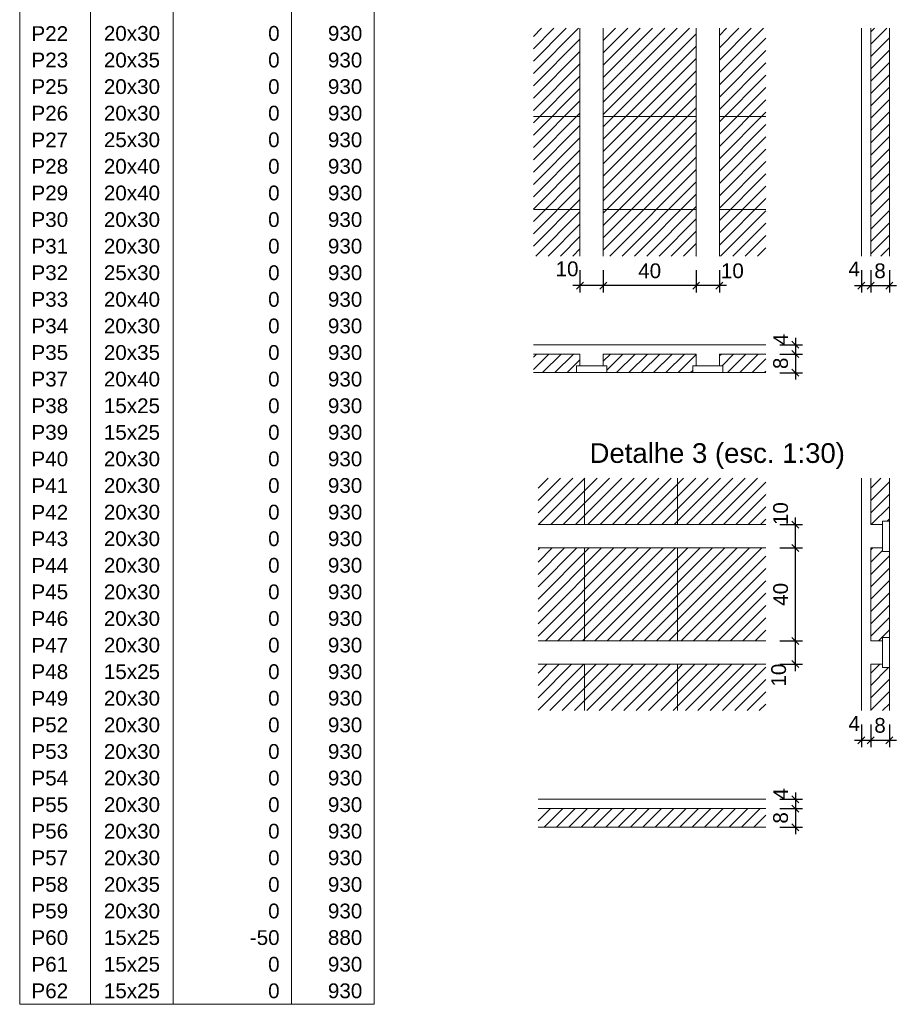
# Model space of a CAD drawing. Header units: millimetres. Extents: x 0 to 119, y 0 to 84.
# Tile 30 of 38: x 93 to 106, y 23 to 37. Entities that reach past the tile are written whole.
import ezdxf

# ---------------------------------------------------------------- set-up
doc = ezdxf.new("R2010")
doc.units = ezdxf.units.MM
doc.header["$MEASUREMENT"] = 0
doc.linetypes.add('NULL', pattern=[0])
doc.layers.get('0').update_dxf_attribs({"lineweight": 18})
for name, color, linetype, lineweight in [('FO-Cotas', 5, 'Continuous', 5), ('FO-Eixos', 5, 'Continuous', 5), ('FO-Hachuras das lajes', 1, 'Continuous', 20), ('FO-Textos das lajes', 3, 'Continuous', 20), ('FO-Textos dos pilares', 7, 'Continuous', 5), ('FO-Títulos', 1, 'Continuous', 20)]:
    doc.layers.add(name, color=color, linetype=linetype, lineweight=lineweight)
doc.styles.add('Arial', font='txt')
doc.dimstyles.new('UM_30.000000', dxfattribs={"dimtxt": 0.18, "dimasz": 0.1, "dimexe": 0.1, "dimexo": 0.2, "dimgap": 0, "dimtad": 1, "dimtih": 1, "dimtoh": 1, "dimdec": 1, "dimlfac": 30, "dimzin": 0, "dimdsep": 46, "dimtxsty": 'Standard', "dimcen": 0.09, "dimdle": 0.1, "dimadec": 1, "dimazin": 2, "dimtfac": 1, "dimtdec": 4, "dimtofl": 0, "dimtmove": 0, "dimatfit": 3, "dimfxl": 1, "dimtolj": 1, "dimarcsym": 0})

# ---------------------------------------------------------------- blocks, each defined once
blk = doc.blocks.new('_Oblique')
at = {"color": 0, "linetype": 'ByBlock', "lineweight": -2}
blk.add_line((-0.5, -0.5), (0.5, 0.5), dxfattribs=at)
blk = doc.blocks.new('*D256')
at = {"layer": 'Defpoints', "color": 0}
for p in [(103.66, 32.797), (103.66, 32.664), (104.084, 32.664)]:
    blk.add_point(p, dxfattribs=at)
at = {"layer": 'FO-Cotas', "color": 0, "linetype": 'Continuous', "lineweight": -2}
for p, q in [((104.084, 32.897), (104.084, 32.564)), ((103.86, 32.797), (104.184, 32.797)), ((103.86, 32.664), (104.184, 32.664))]:
    blk.add_line(p, q, dxfattribs=at)
at = {"layer": 'FO-Cotas', "color": 0, "lineweight": -2, "xscale": 0.1, "yscale": 0.1, "zscale": 0.1}
for p, rotation in [((104.084, 32.797), 90), ((104.084, 32.664), 270)]:
    blk.add_blockref('_Oblique', p, dxfattribs=dict(at, rotation=rotation))
at = {"layer": 'FO-Cotas', "color": 7, "insert": (103.872, 32.874), "char_height": 0.2118, "attachment_point": 5, "rotation": 90, "style": 'Arial'}
blk.add_mtext('\\A1;4', dxfattribs=at)
blk = doc.blocks.new('*D257')
at = {"layer": 'Defpoints', "color": 0}
for p in [(103.66, 32.664), (103.66, 32.397), (104.084, 32.397)]:
    blk.add_point(p, dxfattribs=at)
at = {"layer": 'FO-Cotas', "color": 0, "linetype": 'Continuous', "lineweight": -2}
for p, q in [((104.084, 32.764), (104.084, 32.297)), ((103.86, 32.664), (104.184, 32.664)), ((103.86, 32.397), (104.184, 32.397))]:
    blk.add_line(p, q, dxfattribs=at)
at = {"layer": 'FO-Cotas', "color": 0, "lineweight": -2, "xscale": 0.1, "yscale": 0.1, "zscale": 0.1}
for p, rotation in [((104.084, 32.664), 90), ((104.084, 32.397), 270)]:
    blk.add_blockref('_Oblique', p, dxfattribs=dict(at, rotation=rotation))
at = {"layer": 'FO-Cotas', "color": 7, "insert": (103.872, 32.531), "char_height": 0.2118, "attachment_point": 5, "rotation": 90, "style": 'Arial'}
blk.add_mtext('\\A1;8', dxfattribs=at)
blk = doc.blocks.new('*D258')
at = {"layer": 'Defpoints', "color": 0}
for p in [(105.031, 34.068), (105.164, 34.068), (105.164, 33.645)]:
    blk.add_point(p, dxfattribs=at)
at = {"layer": 'FO-Cotas', "color": 0, "linetype": 'Continuous', "lineweight": -2}
for p, q in [((105.031, 33.868), (105.031, 33.545)), ((105.164, 33.868), (105.164, 33.545)), ((104.931, 33.645), (105.264, 33.645))]:
    blk.add_line(p, q, dxfattribs=at)
at = {"layer": 'FO-Cotas', "color": 0, "lineweight": -2, "xscale": 0.1, "yscale": 0.1, "zscale": 0.1, "rotation": 180}
blk.add_blockref('_Oblique', (105.031, 33.645), dxfattribs=at)
at = {"layer": 'FO-Cotas', "color": 0, "lineweight": -2, "xscale": 0.1, "yscale": 0.1, "zscale": 0.1}
blk.add_blockref('_Oblique', (105.164, 33.645), dxfattribs=at)
at = {"layer": 'FO-Cotas', "color": 7, "insert": (104.926, 33.884), "char_height": 0.2118, "attachment_point": 5, "rotation": 0.0057, "style": 'Arial'}
blk.add_mtext('\\A1;4', dxfattribs=at)
blk = doc.blocks.new('*D259')
at = {"layer": 'Defpoints', "color": 0}
for p in [(105.164, 34.068), (105.431, 34.068), (105.431, 33.645)]:
    blk.add_point(p, dxfattribs=at)
at = {"layer": 'FO-Cotas', "color": 0, "linetype": 'Continuous', "lineweight": -2}
for p, q in [((105.164, 33.868), (105.164, 33.545)), ((105.431, 33.868), (105.431, 33.545)), ((105.064, 33.645), (105.531, 33.645))]:
    blk.add_line(p, q, dxfattribs=at)
at = {"layer": 'FO-Cotas', "color": 0, "lineweight": -2, "xscale": 0.1, "yscale": 0.1, "zscale": 0.1, "rotation": 180}
blk.add_blockref('_Oblique', (105.164, 33.645), dxfattribs=at)
at = {"layer": 'FO-Cotas', "color": 0, "lineweight": -2, "xscale": 0.1, "yscale": 0.1, "zscale": 0.1}
blk.add_blockref('_Oblique', (105.431, 33.645), dxfattribs=at)
at = {"layer": 'FO-Cotas', "color": 7, "insert": (105.297, 33.856), "char_height": 0.2118, "attachment_point": 5, "rotation": 0.0057, "style": 'Arial'}
blk.add_mtext('\\A1;8', dxfattribs=at)
blk = doc.blocks.new('*D260')
at = {"layer": 'Defpoints', "color": 0}
for p in [(100.993, 34.068), (101.327, 34.068), (100.993, 33.645)]:
    blk.add_point(p, dxfattribs=at)
at = {"layer": 'FO-Cotas', "color": 0, "linetype": 'Continuous', "lineweight": -2}
for p, q in [((100.993, 33.868), (100.993, 33.545)), ((101.327, 33.868), (101.327, 33.545)), ((101.427, 33.645), (100.893, 33.645))]:
    blk.add_line(p, q, dxfattribs=at)
at = {"layer": 'FO-Cotas', "color": 0, "lineweight": -2, "xscale": 0.1, "yscale": 0.1, "zscale": 0.1, "rotation": 180}
blk.add_blockref('_Oblique', (100.993, 33.645), dxfattribs=at)
at = {"layer": 'FO-Cotas', "color": 0, "lineweight": -2, "xscale": 0.1, "yscale": 0.1, "zscale": 0.1}
blk.add_blockref('_Oblique', (101.327, 33.645), dxfattribs=at)
at = {"layer": 'FO-Cotas', "color": 7, "insert": (100.808, 33.884), "char_height": 0.2118, "attachment_point": 5, "rotation": 0.0057, "style": 'Arial'}
blk.add_mtext('\\A1;10', dxfattribs=at)
blk = doc.blocks.new('*D261')
at = {"layer": 'Defpoints', "color": 0}
for p in [(101.327, 34.068), (102.66, 34.068), (101.327, 33.645)]:
    blk.add_point(p, dxfattribs=at)
at = {"layer": 'FO-Cotas', "color": 0, "linetype": 'Continuous', "lineweight": -2}
for p, q in [((101.327, 33.868), (101.327, 33.545)), ((102.66, 33.868), (102.66, 33.545)), ((102.76, 33.645), (101.227, 33.645))]:
    blk.add_line(p, q, dxfattribs=at)
at = {"layer": 'FO-Cotas', "color": 0, "lineweight": -2, "xscale": 0.1, "yscale": 0.1, "zscale": 0.1, "rotation": 180}
blk.add_blockref('_Oblique', (101.327, 33.645), dxfattribs=at)
at = {"layer": 'FO-Cotas', "color": 0, "lineweight": -2, "xscale": 0.1, "yscale": 0.1, "zscale": 0.1}
blk.add_blockref('_Oblique', (102.66, 33.645), dxfattribs=at)
at = {"layer": 'FO-Cotas', "color": 7, "insert": (101.993, 33.856), "char_height": 0.2118, "attachment_point": 5, "rotation": 0.0057, "style": 'Arial'}
blk.add_mtext('\\A1;40', dxfattribs=at)
blk = doc.blocks.new('*D262')
at = {"layer": 'Defpoints', "color": 0}
for p in [(102.66, 34.068), (102.993, 34.068), (102.66, 33.645)]:
    blk.add_point(p, dxfattribs=at)
at = {"layer": 'FO-Cotas', "color": 0, "linetype": 'Continuous', "lineweight": -2}
for p, q in [((102.66, 33.868), (102.66, 33.545)), ((102.993, 33.868), (102.993, 33.545)), ((103.093, 33.645), (102.56, 33.645))]:
    blk.add_line(p, q, dxfattribs=at)
at = {"layer": 'FO-Cotas', "color": 0, "lineweight": -2, "xscale": 0.1, "yscale": 0.1, "zscale": 0.1, "rotation": 180}
blk.add_blockref('_Oblique', (102.66, 33.645), dxfattribs=at)
at = {"layer": 'FO-Cotas', "color": 0, "lineweight": -2, "xscale": 0.1, "yscale": 0.1, "zscale": 0.1}
blk.add_blockref('_Oblique', (102.993, 33.645), dxfattribs=at)
at = {"layer": 'FO-Cotas', "color": 7, "insert": (103.179, 33.856), "char_height": 0.2118, "attachment_point": 5, "rotation": 0.0057, "style": 'Arial'}
blk.add_mtext('\\A1;10', dxfattribs=at)
blk = doc.blocks.new('*D263')
at = {"layer": 'Defpoints', "color": 0}
for p in [(103.66, 26.281), (103.66, 26.148), (104.084, 26.148)]:
    blk.add_point(p, dxfattribs=at)
at = {"layer": 'FO-Cotas', "color": 0, "linetype": 'Continuous', "lineweight": -2}
for p, q in [((103.86, 26.281), (104.184, 26.281)), ((104.084, 26.381), (104.084, 26.048)), ((103.86, 26.148), (104.184, 26.148))]:
    blk.add_line(p, q, dxfattribs=at)
at = {"layer": 'FO-Cotas', "color": 0, "lineweight": -2, "xscale": 0.1, "yscale": 0.1, "zscale": 0.1}
for p, rotation in [((104.084, 26.281), 90), ((104.084, 26.148), 270)]:
    blk.add_blockref('_Oblique', p, dxfattribs=dict(at, rotation=rotation))
at = {"layer": 'FO-Cotas', "color": 7, "insert": (103.872, 26.358), "char_height": 0.2118, "attachment_point": 5, "rotation": 90, "style": 'Arial'}
blk.add_mtext('\\A1;4', dxfattribs=at)
blk = doc.blocks.new('*D264')
at = {"layer": 'Defpoints', "color": 0}
for p in [(103.66, 26.148), (103.66, 25.881), (104.084, 25.881)]:
    blk.add_point(p, dxfattribs=at)
at = {"layer": 'FO-Cotas', "color": 0, "linetype": 'Continuous', "lineweight": -2}
for p, q in [((103.86, 26.148), (104.184, 26.148)), ((104.084, 26.248), (104.084, 25.781)), ((103.86, 25.881), (104.184, 25.881))]:
    blk.add_line(p, q, dxfattribs=at)
at = {"layer": 'FO-Cotas', "color": 0, "lineweight": -2, "xscale": 0.1, "yscale": 0.1, "zscale": 0.1}
for p, rotation in [((104.084, 26.148), 90), ((104.084, 25.881), 270)]:
    blk.add_blockref('_Oblique', p, dxfattribs=dict(at, rotation=rotation))
at = {"layer": 'FO-Cotas', "color": 7, "insert": (103.872, 26.015), "char_height": 0.2118, "attachment_point": 5, "rotation": 90, "style": 'Arial'}
blk.add_mtext('\\A1;8', dxfattribs=at)
blk = doc.blocks.new('*D265')
at = {"layer": 'Defpoints', "color": 0}
for p in [(103.66, 30.219), (104.084, 30.219), (103.66, 29.885)]:
    blk.add_point(p, dxfattribs=at)
at = {"layer": 'FO-Cotas', "color": 0, "linetype": 'Continuous', "lineweight": -2}
for p, q in [((103.86, 30.219), (104.184, 30.219)), ((104.084, 29.785), (104.084, 30.319)), ((103.86, 29.885), (104.184, 29.885))]:
    blk.add_line(p, q, dxfattribs=at)
at = {"layer": 'FO-Cotas', "color": 0, "lineweight": -2, "xscale": 0.1, "yscale": 0.1, "zscale": 0.1}
for p, rotation in [((104.084, 30.219), 90), ((104.084, 29.885), 270)]:
    blk.add_blockref('_Oblique', p, dxfattribs=dict(at, rotation=rotation))
at = {"layer": 'FO-Cotas', "color": 7, "insert": (103.872, 30.376), "char_height": 0.2118, "attachment_point": 5, "rotation": 90, "style": 'Arial'}
blk.add_mtext('\\A1;10', dxfattribs=at)
blk = doc.blocks.new('*D266')
at = {"layer": 'Defpoints', "color": 0}
for p in [(103.66, 29.885), (104.084, 29.885), (103.66, 28.552)]:
    blk.add_point(p, dxfattribs=at)
at = {"layer": 'FO-Cotas', "color": 0, "linetype": 'Continuous', "lineweight": -2}
for p, q in [((104.084, 28.452), (104.084, 29.985)), ((103.86, 29.885), (104.184, 29.885)), ((103.86, 28.552), (104.184, 28.552))]:
    blk.add_line(p, q, dxfattribs=at)
at = {"layer": 'FO-Cotas', "color": 0, "lineweight": -2, "xscale": 0.1, "yscale": 0.1, "zscale": 0.1}
for p, rotation in [((104.084, 29.885), 90), ((104.084, 28.552), 270)]:
    blk.add_blockref('_Oblique', p, dxfattribs=dict(at, rotation=rotation))
at = {"layer": 'FO-Cotas', "color": 7, "insert": (103.872, 29.219), "char_height": 0.2118, "attachment_point": 5, "rotation": 90, "style": 'Arial'}
blk.add_mtext('\\A1;40', dxfattribs=at)
blk = doc.blocks.new('*D267')
at = {"layer": 'Defpoints', "color": 0}
for p in [(103.66, 28.552), (104.084, 28.552), (103.66, 28.219)]:
    blk.add_point(p, dxfattribs=at)
at = {"layer": 'FO-Cotas', "color": 0, "linetype": 'Continuous', "lineweight": -2}
for p, q in [((103.86, 28.552), (104.184, 28.552)), ((104.084, 28.119), (104.084, 28.652)), ((103.86, 28.219), (104.184, 28.219))]:
    blk.add_line(p, q, dxfattribs=at)
at = {"layer": 'FO-Cotas', "color": 0, "lineweight": -2, "xscale": 0.1, "yscale": 0.1, "zscale": 0.1}
for p, rotation in [((104.084, 28.552), 90), ((104.084, 28.219), 270)]:
    blk.add_blockref('_Oblique', p, dxfattribs=dict(at, rotation=rotation))
at = {"layer": 'FO-Cotas', "color": 7, "insert": (103.844, 28.061), "char_height": 0.2118, "attachment_point": 5, "rotation": 90, "style": 'Arial'}
blk.add_mtext('\\A1;10', dxfattribs=at)
blk = doc.blocks.new('*D268')
at = {"layer": 'Defpoints', "color": 0}
for p in [(105.031, 27.552), (105.164, 27.552), (105.164, 27.128)]:
    blk.add_point(p, dxfattribs=at)
at = {"layer": 'FO-Cotas', "color": 0, "linetype": 'Continuous', "lineweight": -2}
for p, q in [((105.031, 27.352), (105.031, 27.028)), ((105.164, 27.352), (105.164, 27.028)), ((104.931, 27.128), (105.264, 27.128))]:
    blk.add_line(p, q, dxfattribs=at)
at = {"layer": 'FO-Cotas', "color": 0, "lineweight": -2, "xscale": 0.1, "yscale": 0.1, "zscale": 0.1, "rotation": 180}
blk.add_blockref('_Oblique', (105.031, 27.128), dxfattribs=at)
at = {"layer": 'FO-Cotas', "color": 0, "lineweight": -2, "xscale": 0.1, "yscale": 0.1, "zscale": 0.1}
blk.add_blockref('_Oblique', (105.164, 27.128), dxfattribs=at)
at = {"layer": 'FO-Cotas', "color": 7, "insert": (104.926, 27.368), "char_height": 0.2118, "attachment_point": 5, "rotation": 0.0057, "style": 'Arial'}
blk.add_mtext('\\A1;4', dxfattribs=at)
blk = doc.blocks.new('*D269')
at = {"layer": 'Defpoints', "color": 0}
for p in [(105.164, 27.552), (105.431, 27.552), (105.431, 27.128)]:
    blk.add_point(p, dxfattribs=at)
at = {"layer": 'FO-Cotas', "color": 0, "linetype": 'Continuous', "lineweight": -2}
for p, q in [((105.164, 27.352), (105.164, 27.028)), ((105.431, 27.352), (105.431, 27.028)), ((105.064, 27.128), (105.531, 27.128))]:
    blk.add_line(p, q, dxfattribs=at)
at = {"layer": 'FO-Cotas', "color": 0, "lineweight": -2, "xscale": 0.1, "yscale": 0.1, "zscale": 0.1, "rotation": 180}
blk.add_blockref('_Oblique', (105.164, 27.128), dxfattribs=at)
at = {"layer": 'FO-Cotas', "color": 0, "lineweight": -2, "xscale": 0.1, "yscale": 0.1, "zscale": 0.1}
blk.add_blockref('_Oblique', (105.431, 27.128), dxfattribs=at)
at = {"layer": 'FO-Cotas', "color": 7, "insert": (105.297, 27.34), "char_height": 0.2118, "attachment_point": 5, "rotation": 0.0057, "style": 'Arial'}
blk.add_mtext('\\A1;8', dxfattribs=at)

msp = doc.modelspace()

# ---------------------------------------------------------------- hatches: boundary and pattern name
at = {"layer": 'FO-Hachuras das lajes', "linetype": 'Continuous'}
h = msp.add_hatch(dxfattribs=at)
h.set_pattern_fill('ANSI31', color=1, style=0)
h.paths.add_polyline_path([(100.9933, 34.0681), (100.3266, 34.0681), (100.3266, 37.3348), (100.9933, 37.3348), (100.9933, 34.0681)])
h = msp.add_hatch(dxfattribs=at)
h.set_pattern_fill('ANSI31', color=1, style=0)
h.paths.add_polyline_path([(101.3266, 34.0681), (101.3266, 37.3348), (102.6599, 37.3348), (102.6599, 34.0681), (101.3266, 34.0681)])
h = msp.add_hatch(dxfattribs=at)
h.set_pattern_fill('ANSI31', color=1, style=0)
h.paths.add_polyline_path([(102.9933, 34.0681), (102.9933, 37.3348), (103.6599, 37.3348), (103.6599, 34.0681), (102.9933, 34.0681)])
h = msp.add_hatch(dxfattribs=at)
h.set_pattern_fill('ANSI31', color=1, style=0)
h.paths.add_polyline_path([(105.1641, 34.0681), (105.1641, 37.3348), (105.4307, 37.3348), (105.4307, 34.0681), (105.1641, 34.0681)])
h = msp.add_hatch(dxfattribs=at)
h.set_pattern_fill('ANSI31', color=1, style=0)
h.paths.add_polyline_path([(100.3266, 32.664), (100.9933, 32.664), (100.9933, 32.4973), (100.9433, 32.4973), (100.9433, 32.3973), (100.3266, 32.3973), (100.3266, 32.664)])
h = msp.add_hatch(dxfattribs=at)
h.set_pattern_fill('ANSI31', color=1, style=0)
h.paths.add_polyline_path([(101.3266, 32.664), (102.6599, 32.664), (102.6599, 32.4973), (102.6099, 32.4973), (102.6099, 32.3973), (101.3766, 32.3973), (101.3766, 32.4973), (101.3266, 32.4973), (101.3266, 32.664)])
h = msp.add_hatch(dxfattribs=at)
h.set_pattern_fill('ANSI31', color=1, style=0)
h.paths.add_polyline_path([(102.9933, 32.664), (103.6599, 32.664), (103.6599, 32.3973), (103.0433, 32.3973), (103.0433, 32.4973), (102.9933, 32.4973), (102.9933, 32.664)])
h = msp.add_hatch(dxfattribs=at)
h.set_pattern_fill('ANSI31', color=1, style=0)
h.paths.add_polyline_path([(100.3933, 30.2187), (100.3933, 30.8853), (103.6599, 30.8853), (103.6599, 30.2187), (100.3933, 30.2187)])
h = msp.add_hatch(dxfattribs=at)
h.set_pattern_fill('ANSI31', color=1, style=0)
h.paths.add_polyline_path([(105.1641, 30.2187), (105.1641, 30.8853), (105.4307, 30.8853), (105.4307, 30.2687), (105.3307, 30.2687), (105.3307, 30.2187), (105.1641, 30.2187)])
h = msp.add_hatch(dxfattribs=at)
h.set_pattern_fill('ANSI31', color=1, style=0)
h.paths.add_polyline_path([(100.3933, 29.8853), (103.6599, 29.8853), (103.6599, 28.552), (100.3933, 28.552), (100.3933, 29.8853)])
h = msp.add_hatch(dxfattribs=at)
h.set_pattern_fill('ANSI31', color=1, style=0)
h.paths.add_polyline_path([(105.1641, 28.552), (105.1641, 29.8853), (105.3307, 29.8853), (105.3307, 29.8353), (105.4307, 29.8353), (105.4307, 28.602), (105.3307, 28.602), (105.3307, 28.552), (105.1641, 28.552)])
h = msp.add_hatch(dxfattribs=at)
h.set_pattern_fill('ANSI31', color=1, style=0)
h.paths.add_polyline_path([(100.3933, 28.2187), (103.6599, 28.2187), (103.6599, 27.552), (100.3933, 27.552), (100.3933, 28.2187)])
h = msp.add_hatch(dxfattribs=at)
h.set_pattern_fill('ANSI31', color=1, style=0)
h.paths.add_polyline_path([(105.1641, 27.552), (105.1641, 28.2187), (105.3307, 28.2187), (105.3307, 28.1687), (105.4307, 28.1687), (105.4307, 27.552), (105.1641, 27.552)])
h = msp.add_hatch(dxfattribs=at)
h.set_pattern_fill('ANSI31', color=1, style=0)
h.paths.add_polyline_path([(100.3933, 26.1479), (103.6599, 26.1479), (103.6599, 25.8812), (100.3933, 25.8812), (100.3933, 26.1479)])

# ---------------------------------------------------------------- linework, layer by layer
at = {"layer": 'FO-Eixos', "linetype": 'Continuous'}
for p, q in [((100.9933, 36.3681), (100.9933, 36.6681)), ((101.3266, 36.3681), (101.3266, 36.6681)), ((102.6599, 36.3681), (102.6599, 36.6681)), ((102.9933, 36.3681), (102.9933, 36.6681)), ((100.9933, 36.0681), (100.3266, 36.0681)), ((102.6599, 36.0681), (101.3266, 36.0681)), ((102.9933, 36.0681), (103.6599, 36.0681)), ((100.9933, 34.7348), (100.9933, 35.0348)), ((101.3266, 34.7348), (101.3266, 35.0348)), ((102.6599, 34.7348), (102.6599, 35.0348)), ((102.9933, 34.7348), (102.9933, 35.0348)), ((100.9933, 34.7348), (100.3266, 34.7348)), ((102.6599, 34.7348), (101.3266, 34.7348)), ((102.9933, 34.7348), (103.6599, 34.7348)), ((101.0599, 30.2187), (101.0599, 30.8853)), ((102.3933, 30.2187), (102.3933, 30.8853)), ((101.0599, 30.2187), (101.3599, 30.2187)), ((102.6933, 30.2187), (102.9933, 30.2187)), ((101.0599, 28.552), (101.0599, 29.8853)), ((101.0599, 29.8853), (101.3599, 29.8853)), ((102.3933, 28.552), (102.3933, 29.8853)), ((102.6933, 29.8853), (102.9933, 29.8853)), ((101.0599, 28.552), (101.3599, 28.552)), ((102.6933, 28.552), (102.9933, 28.552)), ((101.0599, 28.2187), (101.0599, 27.552)), ((101.0599, 28.2187), (101.3599, 28.2187)), ((102.3933, 28.2187), (102.3933, 27.552)), ((102.6933, 28.2187), (102.9933, 28.2187))]:
    msp.add_line(p, q, dxfattribs=at)
at = {"layer": 'FO-Hachuras das lajes', "linetype": 'Continuous'}
for p, q in [((105.4307, 34.0681), (105.4307, 37.3348)), ((100.3266, 32.3973), (100.9433, 32.3973)), ((101.3766, 32.3973), (102.6099, 32.3973)), ((103.0433, 32.3973), (103.6599, 32.3973)), ((105.4307, 30.2687), (105.4307, 30.8853)), ((105.4307, 28.602), (105.4307, 29.8353)), ((105.4307, 27.552), (105.4307, 28.1687)), ((100.3933, 25.8812), (103.6599, 25.8812))]:
    msp.add_line(p, q, dxfattribs=at)
at = {"layer": 'FO-Textos das lajes', "linetype": 'Continuous'}
for p, q in [((100.9933, 36.6681), (100.9933, 37.3348)), ((101.3266, 36.6681), (101.3266, 37.3348)), ((102.6599, 36.6681), (102.6599, 37.3348)), ((102.9933, 36.6681), (102.9933, 37.3348)), ((105.0307, 34.0681), (105.0307, 37.3348)), ((105.1641, 34.0681), (105.1641, 37.3348)), ((100.9933, 35.0348), (100.9933, 36.3681)), ((101.3266, 35.0348), (101.3266, 36.3681)), ((102.6599, 35.0348), (102.6599, 36.3681)), ((102.9933, 35.0348), (102.9933, 36.3681)), ((100.9933, 34.0681), (100.9933, 34.7348)), ((101.3266, 34.0681), (101.3266, 34.7348)), ((102.6599, 34.0681), (102.6599, 34.7348)), ((102.9933, 34.0681), (102.9933, 34.7348)), ((100.3266, 32.7973), (103.6599, 32.7973)), ((100.3266, 32.664), (100.9933, 32.664)), ((100.9933, 32.664), (100.9933, 32.4973)), ((101.3266, 32.664), (102.6599, 32.664)), ((101.3266, 32.664), (101.3266, 32.4973)), ((102.6599, 32.664), (102.6599, 32.4973)), ((102.9933, 32.664), (103.6599, 32.664)), ((102.9933, 32.664), (102.9933, 32.4973)), ((105.0307, 27.552), (105.0307, 30.8853)), ((105.1641, 30.2187), (105.1641, 30.8853)), ((100.3933, 30.2187), (101.0599, 30.2187)), ((101.3599, 30.2187), (102.6933, 30.2187)), ((102.9933, 30.2187), (103.6599, 30.2187)), ((105.1641, 30.2187), (105.3307, 30.2187)), ((100.3933, 29.8853), (101.0599, 29.8853)), ((101.3599, 29.8853), (102.6933, 29.8853)), ((102.9933, 29.8853), (103.6599, 29.8853)), ((105.1641, 28.552), (105.1641, 29.8853)), ((105.1641, 29.8853), (105.3307, 29.8853)), ((100.3933, 28.552), (101.0599, 28.552)), ((101.3599, 28.552), (102.6933, 28.552)), ((102.9933, 28.552), (103.6599, 28.552)), ((105.1641, 28.552), (105.3307, 28.552)), ((100.3933, 28.2187), (101.0599, 28.2187)), ((101.3599, 28.2187), (102.6933, 28.2187)), ((102.9933, 28.2187), (103.6599, 28.2187)), ((105.1641, 27.552), (105.1641, 28.2187)), ((105.1641, 28.2187), (105.3307, 28.2187)), ((100.3933, 26.2812), (103.6599, 26.2812)), ((100.3933, 26.1479), (103.6599, 26.1479))]:
    msp.add_line(p, q, dxfattribs=at)
for points in [[(100.9433, 32.3973), (100.9433, 32.4973), (101.3766, 32.4973), (101.3766, 32.3973), (100.9433, 32.3973)], [(102.6099, 32.3973), (102.6099, 32.4973), (103.0433, 32.4973), (103.0433, 32.3973), (102.6099, 32.3973)], [(105.4307, 29.8353), (105.3307, 29.8353), (105.3307, 30.2687), (105.4307, 30.2687), (105.4307, 29.8353)], [(105.4307, 28.1687), (105.3307, 28.1687), (105.3307, 28.602), (105.4307, 28.602), (105.4307, 28.1687)]]:
    msp.add_lwpolyline(points, close=True, dxfattribs=at)
at = {"layer": 'FO-Textos dos pilares'}
for p, q in [((92.9576, 45.0731), (92.9576, 23.3425)), ((98.0408, 45.0731), (98.0408, 23.3425)), ((93.9743, 44.6919), (93.9743, 23.3425)), ((95.1604, 44.6919), (95.1604, 23.3425)), ((96.8548, 44.6919), (96.8548, 23.3425)), ((92.9576, 23.3425), (98.0408, 23.3425))]:
    msp.add_line(p, q, dxfattribs=at)

# ---------------------------------------------------------------- texts
at = {"layer": 'FO-Textos dos pilares', "linetype": 'NULL', "char_height": 0.2118, "line_spacing_factor": 0.798, "style": 'Arial'}
for s, insert, width, attachment_point in [('P22', (93.1266, 37.1521), 1.031992, 7), ('20x30', (94.5676, 37.1521), 1.580273, 8), ('0', (96.6856, 37.1521), 0.322568, 9), ('930', (97.8716, 37.1521), 0.967705, 9), ('P23', (93.1266, 36.7701), 1.031992, 7), ('20x35', (94.5676, 36.7701), 1.580273, 8), ('0', (96.6856, 36.7701), 0.322568, 9), ('930', (97.8716, 36.7701), 0.967705, 9), ('P25', (93.1266, 36.3891), 1.031992, 7), ('20x30', (94.5676, 36.3891), 1.580273, 8), ('0', (96.6856, 36.3891), 0.322568, 9), ('930', (97.8716, 36.3891), 0.967705, 9), ('P26', (93.1266, 36.0081), 1.031992, 7), ('20x30', (94.5676, 36.0081), 1.580273, 8), ('0', (96.6856, 36.0081), 0.322568, 9), ('930', (97.8716, 36.0081), 0.967705, 9), ('P27', (93.1266, 35.6271), 1.031992, 7), ('25x30', (94.5676, 35.6271), 1.580273, 8), ('0', (96.6856, 35.6271), 0.322568, 9), ('930', (97.8716, 35.6271), 0.967705, 9), ('P28', (93.1266, 35.2461), 1.031992, 7), ('20x40', (94.5676, 35.2461), 1.580273, 8), ('0', (96.6856, 35.2461), 0.322568, 9), ('930', (97.8716, 35.2461), 0.967705, 9), ('P29', (93.1266, 34.8641), 1.031992, 7), ('20x40', (94.5676, 34.8641), 1.580273, 8), ('0', (96.6856, 34.8641), 0.322568, 9), ('930', (97.8716, 34.8641), 0.967705, 9), ('P30', (93.1266, 34.4831), 1.031992, 7), ('20x30', (94.5676, 34.4831), 1.580273, 8), ('0', (96.6856, 34.4831), 0.322568, 9), ('930', (97.8716, 34.4831), 0.967705, 9), ('P31', (93.1266, 34.1021), 1.031992, 7), ('20x30', (94.5676, 34.1021), 1.580273, 8), ('0', (96.6856, 34.1021), 0.322568, 9), ('930', (97.8716, 34.1021), 0.967705, 9), ('P32', (93.1266, 33.7211), 1.031992, 7), ('25x30', (94.5676, 33.7211), 1.580273, 8), ('0', (96.6856, 33.7211), 0.322568, 9), ('930', (97.8716, 33.7211), 0.967705, 9), ('P33', (93.1266, 33.3391), 1.031992, 7), ('20x40', (94.5676, 33.3391), 1.580273, 8), ('0', (96.6856, 33.3391), 0.322568, 9), ('930', (97.8716, 33.3391), 0.967705, 9), ('P34', (93.1266, 32.9581), 1.031992, 7), ('20x30', (94.5676, 32.9581), 1.580273, 8), ('0', (96.6856, 32.9581), 0.322568, 9), ('930', (97.8716, 32.9581), 0.967705, 9), ('P35', (93.1266, 32.5771), 1.031992, 7), ('20x35', (94.5676, 32.5771), 1.580273, 8), ('0', (96.6856, 32.5771), 0.322568, 9), ('930', (97.8716, 32.5771), 0.967705, 9), ('P37', (93.1266, 32.1961), 1.031992, 7), ('20x40', (94.5676, 32.1961), 1.580273, 8), ('0', (96.6856, 32.1961), 0.322568, 9), ('930', (97.8716, 32.1961), 0.967705, 9), ('P38', (93.1266, 31.8141), 1.031992, 7), ('15x25', (94.5676, 31.8141), 1.580273, 8), ('0', (96.6856, 31.8141), 0.322568, 9), ('930', (97.8716, 31.8141), 0.967705, 9), ('P39', (93.1266, 31.4331), 1.031992, 7), ('15x25', (94.5676, 31.4331), 1.580273, 8), ('0', (96.6856, 31.4331), 0.322568, 9), ('930', (97.8716, 31.4331), 0.967705, 9), ('P40', (93.1266, 31.0521), 1.031992, 7), ('20x30', (94.5676, 31.0521), 1.580273, 8), ('0', (96.6856, 31.0521), 0.322568, 9), ('930', (97.8716, 31.0521), 0.967705, 9), ('P41', (93.1266, 30.6711), 1.031992, 7), ('20x30', (94.5676, 30.6711), 1.580273, 8), ('0', (96.6856, 30.6711), 0.322568, 9), ('930', (97.8716, 30.6711), 0.967705, 9), ('P42', (93.1266, 30.2891), 1.031992, 7), ('20x30', (94.5676, 30.2891), 1.580273, 8), ('0', (96.6856, 30.2891), 0.322568, 9), ('930', (97.8716, 30.2891), 0.967705, 9), ('P43', (93.1266, 29.9081), 1.031992, 7), ('20x30', (94.5676, 29.9081), 1.580273, 8), ('0', (96.6856, 29.9081), 0.322568, 9), ('930', (97.8716, 29.9081), 0.967705, 9), ('P44', (93.1266, 29.5271), 1.031992, 7), ('20x30', (94.5676, 29.5271), 1.580273, 8), ('0', (96.6856, 29.5271), 0.322568, 9), ('930', (97.8716, 29.5271), 0.967705, 9), ('P45', (93.1266, 29.1461), 1.031992, 7), ('20x30', (94.5676, 29.1461), 1.580273, 8), ('0', (96.6856, 29.1461), 0.322568, 9), ('930', (97.8716, 29.1461), 0.967705, 9), ('P46', (93.1266, 28.7641), 1.031992, 7), ('20x30', (94.5676, 28.7641), 1.580273, 8), ('0', (96.6856, 28.7641), 0.322568, 9), ('930', (97.8716, 28.7641), 0.967705, 9), ('P47', (93.1266, 28.3831), 1.031992, 7), ('20x30', (94.5676, 28.3831), 1.580273, 8), ('0', (96.6856, 28.3831), 0.322568, 9), ('930', (97.8716, 28.3831), 0.967705, 9), ('P48', (93.1266, 28.0021), 1.031992, 7), ('15x25', (94.5676, 28.0021), 1.580273, 8), ('0', (96.6856, 28.0021), 0.322568, 9), ('930', (97.8716, 28.0021), 0.967705, 9), ('P49', (93.1266, 27.6211), 1.031992, 7), ('20x30', (94.5676, 27.6211), 1.580273, 8), ('0', (96.6856, 27.6211), 0.322568, 9), ('930', (97.8716, 27.6211), 0.967705, 9), ('P52', (93.1266, 27.2391), 1.031992, 7), ('20x30', (94.5676, 27.2391), 1.580273, 8), ('0', (96.6856, 27.2391), 0.322568, 9), ('930', (97.8716, 27.2391), 0.967705, 9), ('P53', (93.1266, 26.8581), 1.031992, 7), ('20x30', (94.5676, 26.8581), 1.580273, 8), ('0', (96.6856, 26.8581), 0.322568, 9), ('930', (97.8716, 26.8581), 0.967705, 9), ('P54', (93.1266, 26.4771), 1.031992, 7), ('20x30', (94.5676, 26.4771), 1.580273, 8), ('0', (96.6856, 26.4771), 0.322568, 9), ('930', (97.8716, 26.4771), 0.967705, 9), ('P55', (93.1266, 26.0961), 1.031992, 7), ('20x30', (94.5676, 26.0961), 1.580273, 8), ('0', (96.6856, 26.0961), 0.322568, 9), ('930', (97.8716, 26.0961), 0.967705, 9), ('P56', (93.1266, 25.7151), 1.031992, 7), ('20x30', (94.5676, 25.7151), 1.580273, 8), ('0', (96.6856, 25.7151), 0.322568, 9), ('930', (97.8716, 25.7151), 0.967705, 9), ('P57', (93.1266, 25.3331), 1.031992, 7), ('20x30', (94.5676, 25.3331), 1.580273, 8), ('0', (96.6856, 25.3331), 0.322568, 9), ('930', (97.8716, 25.3331), 0.967705, 9), ('P58', (93.1266, 24.9521), 1.031992, 7), ('20x35', (94.5676, 24.9521), 1.580273, 8), ('0', (96.6856, 24.9521), 0.322568, 9), ('930', (97.8716, 24.9521), 0.967705, 9), ('P59', (93.1266, 24.5711), 1.031992, 7), ('20x30', (94.5676, 24.5711), 1.580273, 8), ('0', (96.6856, 24.5711), 0.322568, 9), ('930', (97.8716, 24.5711), 0.967705, 9), ('P60', (93.1266, 24.1901), 1.031992, 7), ('15x25', (94.5676, 24.1901), 1.580273, 8), ('-50', (96.6856, 24.1901), 0.838281, 9), ('880', (97.8716, 24.1901), 0.967705, 9), ('P61', (93.1266, 23.8081), 1.031992, 7), ('15x25', (94.5676, 23.8081), 1.580273, 8), ('0', (96.6856, 23.8081), 0.322568, 9), ('930', (97.8716, 23.8081), 0.967705, 9), ('P62', (93.1266, 23.4271), 1.031992, 7), ('15x25', (94.5676, 23.4271), 1.580273, 8), ('0', (96.6856, 23.4271), 0.322568, 9), ('930', (97.8716, 23.4271), 0.967705, 9)]:
    msp.add_mtext(s, dxfattribs=dict(at, insert=insert, width=width, attachment_point=attachment_point))
at = {"layer": 'FO-Títulos', "linetype": 'NULL', "insert": (102.9622, 31.0184), "char_height": 0.2824, "width": 7.240518, "attachment_point": 8, "line_spacing_factor": 0.798, "style": 'Arial'}
msp.add_mtext('Detalhe 3 (esc. 1:30)', dxfattribs=at)

# ---------------------------------------------------------------- dimensions: what is measured, and where the dimension line sits
at = {"layer": 'FO-Cotas', "linetype": 'Continuous'}
for base, p1, p2, angle, picture, middle, dimtype, turn in [((100.9933, 33.6445), (101.3266, 34.0681), (100.9933, 34.0681), 180, '*D260', (100.808, 33.8843), 161, 0.00573), ((101.3266, 33.6445), (102.6599, 34.0681), (101.3266, 34.0681), 180, '*D261', (101.9933, 33.8563), 161, 0.00573), ((102.6599, 33.6445), (102.9933, 34.0681), (102.6599, 34.0681), 180, '*D262', (103.1785, 33.8563), 161, 0.00573), ((104.0835, 32.664), (103.6599, 32.7973), (103.6599, 32.664), 90, '*D256', (103.8717, 32.874), 160, 90), ((104.0835, 32.3973), (103.6599, 32.664), (103.6599, 32.3973), 90, '*D257', (103.8717, 32.5307), 160, 90), ((104.0835, 30.2187), (103.6599, 29.8853), (103.6599, 30.2187), 90, '*D265', (103.8717, 30.3759), 160, 90), ((104.0835, 29.8853), (103.6599, 28.552), (103.6599, 29.8853), 90, '*D266', (103.8717, 29.2187), 160, 90), ((104.0835, 28.552), (103.6599, 28.2187), (103.6599, 28.552), 90, '*D267', (103.8437, 28.0614), 160, 90), ((104.0835, 26.1479), (103.6599, 26.2812), (103.6599, 26.1479), 90, '*D263', (103.8717, 26.3578), 160, 90), ((104.0835, 25.8812), (103.6599, 26.1479), (103.6599, 25.8812), 90, '*D264', (103.8717, 26.0145), 160, 90)]:
    dim = msp.add_linear_dim(base=base, p1=p1, p2=p2, angle=angle, dimstyle='UM_30.000000', override={"dimtxt": 0.2118, "dimasz": 0.1, "dimexe": 0.1, "dimexo": 0.2, "dimtad": 1, "dimtih": 0, "dimtoh": 0, "dimdec": 1, "dimlfac": 30, "dimzin": 8, "dimtxsty": 'Arial', "dimblk": 'Oblique', "dimblk1": 'Oblique', "dimblk2": 'Oblique', "dimsah": 1, "dimdle": 0.1, "dimse1": 0, "dimse2": 0, "dimclrt": 7, "dimadec": 1, "dimazin": 3, "dimtmove": 2, "dimldrblk": 'Oblique'}, dxfattribs=at)
    dim.commit()
    dim.dimension.update_dxf_attribs({"geometry": picture, "text_midpoint": middle, "dimtype": dimtype, "text_rotation": turn})
for base, p1, p2, picture, middle in [((105.1641, 33.6445), (105.0307, 34.0681), (105.1641, 34.0681), '*D258', (104.9261, 33.8843)), ((105.4307, 33.6445), (105.1641, 34.0681), (105.4307, 34.0681), '*D259', (105.2974, 33.8563)), ((105.1641, 27.1284), (105.0307, 27.552), (105.1641, 27.552), '*D268', (104.9261, 27.3682)), ((105.4307, 27.1284), (105.1641, 27.552), (105.4307, 27.552), '*D269', (105.2974, 27.3402))]:
    dim = msp.add_linear_dim(base=base, p1=p1, p2=p2, dimstyle='UM_30.000000', override={"dimtxt": 0.2118, "dimasz": 0.1, "dimexe": 0.1, "dimexo": 0.2, "dimtad": 1, "dimtih": 0, "dimtoh": 0, "dimdec": 1, "dimlfac": 30, "dimzin": 8, "dimtxsty": 'Arial', "dimblk": 'Oblique', "dimblk1": 'Oblique', "dimblk2": 'Oblique', "dimsah": 1, "dimdle": 0.1, "dimse1": 0, "dimse2": 0, "dimclrt": 7, "dimadec": 1, "dimazin": 3, "dimtmove": 2, "dimldrblk": 'Oblique'}, dxfattribs=at)
    dim.commit()
    dim.dimension.update_dxf_attribs({"geometry": picture, "text_midpoint": middle, "dimtype": 160, "text_rotation": 0.00573})

doc.saveas('drawing.dxf')
